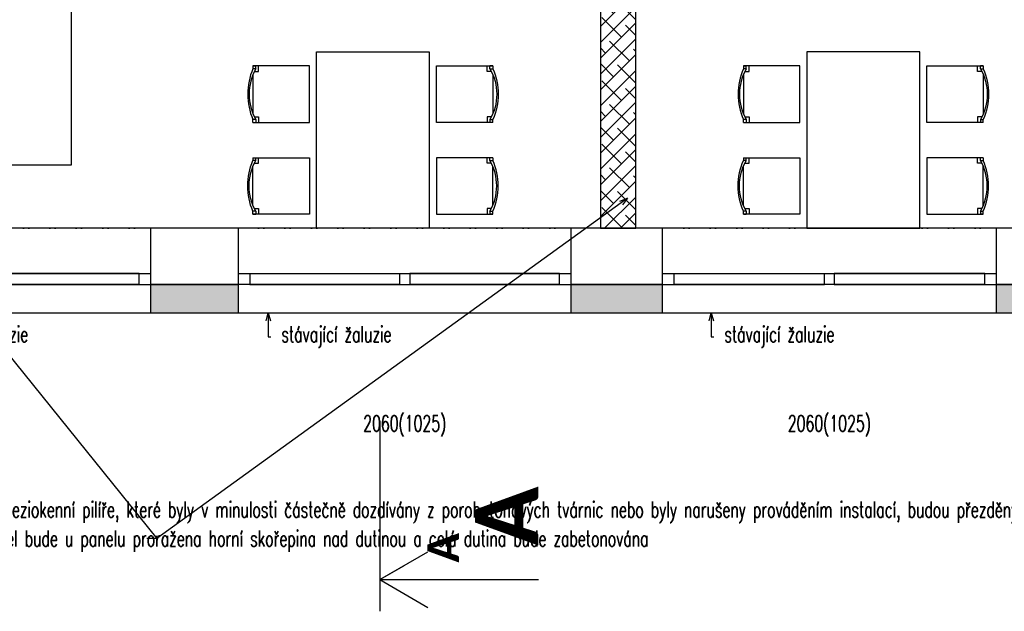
# Model space of a CAD drawing. Header units: millimetres. Extents: x -239306 to 235396, y -2942 to 28189.
# Tile 18 of 37: x 25818 to 32797, y 3114 to 7308. Entities that reach past the tile are written whole.
import ezdxf
from ezdxf import colors
from ezdxf.entities.mleader import LeaderData, LeaderLine
from ezdxf.enums import TextEntityAlignment as Align
from ezdxf.math import Vec2, Vec3

# ---------------------------------------------------------------- set-up
doc = ezdxf.new("R2010")
doc.units = ezdxf.units.MM
doc.header["$LTSCALE"] = 300
doc.linetypes.add('DASHDOTX2', pattern=[2, 1, -0.5, 0, -0.5])
doc.linetypes.add('DIVIDE2', pattern=[0.625, 0.25, -0.125, 0, -0.125, 0, -0.125])
for name, color, linetype in [('A-Dimline-D', 221, 'Continuous'), ('A-Dimline-D @ 50', 221, 'Continuous'), ('A-Furniture-G', 10, 'Continuous'), ('A-SectMark-T', 243, 'Continuous'), ('A-SectMark-T @ 100', 243, 'Continuous'), ('A-SectMark-T @ 50', 243, 'Continuous'), ('A-Wall-Abov', 32, 'DIVIDE2'), ('A-Wall-Blow', 30, 'Continuous'), ('A-Wall-Comp', 22, 'Continuous'), ('A-Wall-G', 50, 'Continuous'), ('A-Wall-Patt', 12, 'Continuous'), ('A-Window-G', 92, 'Continuous'), ('A-WindowAssy-G', 102, 'Continuous')]:
    doc.layers.add(name, color=color, linetype=linetype)
doc.styles.get("Standard").update_dxf_attribs({"font": 'simplex.shx', "width": 0.65})
doc.styles.add('TableHeader', font='calibrib.ttf')

# ---------------------------------------------------------------- blocks, each defined once
blk = doc.blocks.new('WindoWHSH')
at = {"width": 0.65}
blk.add_attdef('WindowST:HSH', text='', height=1, dxfattribs=at).set_placement((0, -0.4), align=Align.TOP_CENTER)
blk = doc.blocks.new('_Open30')
at = {"color": 0, "lineweight": -2}
for p, q in [((-1, 0.27), (0, 0)), ((0, 0), (-1, -0.27)), ((0, 0), (-1, 0))]:
    blk.add_line(p, q, dxfattribs=at)
blk = doc.blocks.new('*U15')
at = {"linetype": 'DASHDOTX2'}
blk.add_lwpolyline([(2.5, 0), (-0.5, 0)], dxfattribs=at)
at = {"linetype": 'Continuous'}
for points in [[(0, 0), (-0.438, -0.758)], [(0, 0), (0, -2.5)], [(0, 0), (0.438, -0.758)]]:
    blk.add_lwpolyline(points, dxfattribs=at)
at = {"linetype": 'Continuous', "style": 'TableHeader'}
blk.add_attdef('OZNACENIREZU', text='', height=1, dxfattribs=at).set_placement((1, -2), align=Align.MIDDLE_CENTER)
blk = doc.blocks.new('*U85')
at = {"layer": 'A-SectMark-T @ 100', "xscale": 450, "yscale": 450, "zscale": 450, "rotation": 90}
blk.add_blockref('*U15', (28370.2, 3339.3), dxfattribs=at).add_auto_attribs({'OZNACENIREZU': 'A'})
at = {"layer": 'A-SectMark-T @ 50', "xscale": 225, "yscale": 225, "zscale": 225, "rotation": 90}
blk.add_blockref('*U15', (28370.2, 3339.3), dxfattribs=at).add_auto_attribs({'OZNACENIREZU': 'A'})
blk = doc.blocks.new('dvojsklo')
at = {"color": 0, "linetype": 'ByBlock'}
for p, q in [((500, 25), (-500, 25)), ((-500, -25), (500, -25))]:
    blk.add_line(p, q, dxfattribs=at)
blk = doc.blocks.new('M_DFURN_BED_3D DOUBLE BED_P')
at = {"color": 0, "linetype": 'ByBlock', "lineweight": -2}
blk.add_line((0.1696, 0.5), (0.1696, -0.1712), dxfattribs=at)
for points in [[(0, -0.5), (1, -0.5), (1, 0.5), (0, 0.5)], [(0.1696, -0.1712), (0.4984, -0.1712), (0.4984, -0.5)]]:
    blk.add_lwpolyline(points, close=True, dxfattribs=at)
for points in [[(0.334, -0.1712), (0.334, 0.5)], [(0.1696, 0.3998), (0.0277, 0.3998), (0.0277, 0.0549), (0.1696, 0.0549)], [(0.2153, -0.2178), (0.2153, -0.4019), (0.0277, -0.4019), (0.0277, -0.0221), (0.1696, -0.0221)]]:
    blk.add_lwpolyline(points, dxfattribs=at)
at = {"layer": 'DEFPOINTS', "color": 0, "linetype": 'ByBlock', "lineweight": -2}
for p in [(0, 0.5), (1, 0), (0, -0.5)]:
    blk.add_point(p, dxfattribs=at)
blk = doc.blocks.new('SYMBOL_Table_3_2D')
blk.add_lwpolyline([(-0.625, 0.4), (0.625, 0.4), (0.625, -0.4), (-0.625, -0.4), (-0.625, 0.4)])
blk = doc.blocks.new('SYMBOL_Chair_1_2D')
at = {"extrusion": (-1, 1.22461e-16, -3.67382e-16)}
for p, q in [((-0.4, 0.2), (-0.4, 0.18)), ((-0.4, -0.2), (-0.4, -0.18))]:
    blk.add_line(p, q, dxfattribs=at)
at = {"extrusion": (-2.44921e-16, 1, 0)}
blk.add_line((-0.4, 0.2), (-0.38, 0.2), dxfattribs=at)
for p, q in [((-0.4, 0.2), (-0.4, 0.18)), ((-0.4, 0.2), (-0.38, 0.2)), ((0, 0.2), (-0.4, 0.2)), ((-0.38, 0.18), (-0.4, 0.18)), ((-0.3906, 0.16), (-0.36, 0.16)), ((-0.38, 0.18), (-0.38, 0.2)), ((0, -0.2), (0, 0.2)), ((-0.4, 0.139), (-0.4, -0.139)), ((-0.38, -0.18), (-0.4, -0.18)), ((-0.4, -0.2), (-0.4, -0.18)), ((-0.4, -0.2), (-0.38, -0.2)), ((-0.4, -0.2), (0, -0.2)), ((-0.3906, -0.16), (-0.36, -0.16)), ((-0.38, -0.18), (-0.38, -0.2))]:
    blk.add_line(p, q)
at = {"extrusion": (4.28077e-17, -0.998752, 0.049938)}
blk.add_line((-0.38, 0.18), (-0.4, 0.18), dxfattribs=at)
blk.add_line((-0.38, 0.18), (-0.4, 0.18), dxfattribs=at)
at = {"extrusion": (0.998752, 2.44616e-16, 0.049938)}
blk.add_line((-0.38, 0.18), (-0.38, 0.2), dxfattribs=at)
at = {"extrusion": (0.998752, 1.22308e-16, 0.049938)}
blk.add_line((-0.36, 0.16), (-0.36, 0.2), dxfattribs=at)
at = {"extrusion": (-7.95001e-17, 0.998752, 0.049938)}
blk.add_line((-0.38, -0.18), (-0.4, -0.18), dxfattribs=at)
at = {"extrusion": (-1.83691e-16, -1, 0)}
blk.add_line((-0.4, -0.2), (-0.38, -0.2), dxfattribs=at)
at = {"extrusion": (0.998752, -1.22308e-16, 0.049938)}
for p, q in [((-0.38, -0.18), (-0.38, -0.2)), ((-0.36, -0.16), (-0.36, -0.2))]:
    blk.add_line(p, q, dxfattribs=at)
for centre, radius, start, end in [((0.013, 0), 0.4505, 156.44981, 203.55019), ((-0.0629, 0), 0.3647, 150.42038, 209.57504)]:
    blk.add_arc(centre, radius, start, end)

msp = doc.modelspace()

# ---------------------------------------------------------------- hatches: boundary and pattern name
at = {"layer": 'A-Wall-Patt', "linetype": 'Continuous', "lineweight": -3}
h = msp.add_hatch(dxfattribs=at)
h.set_pattern_fill('ANSI38', color=254, scale=25, style=0)
h.paths.add_polyline_path([(30185, 9580), (29935, 9580), (29935, 5830), (30185, 5830)], flags=0)
h.paths.add_polyline_path([(29935, 9580), (30185, 9580), (30185, 10740), (29935, 10740)], flags=0)
h = msp.add_hatch(dxfattribs=at)
h.set_pattern_fill('HONEY', color=254, scale=15, style=0)
h.paths.add_polyline_path([(11725, 5430), (11725, 5230), (12360, 5230), (12360, 5430)], flags=0)
h.paths.add_polyline_path([(9370, 5230), (9370, 5430), (8800, 5430), (8600, 5230)], flags=0)
h.paths.add_polyline_path([(17735, 5430), (17735, 5230), (18390, 5230), (18390, 5430)], flags=0)
h.paths.add_polyline_path([(15365, 5230), (15365, 5430), (14730, 5430), (14730, 5230)], flags=0)
h.paths.add_polyline_path([(23740, 5430), (23740, 5230), (24360, 5230), (24360, 5430)], flags=0)
h.paths.add_polyline_path([(21380, 5230), (21380, 5430), (20750, 5430), (20750, 5230)], flags=0)
h.paths.add_polyline_path([(29725, 5430), (29725, 5230), (30375, 5230), (30375, 5430)], flags=0)
h.paths.add_polyline_path([(27370, 5230), (27370, 5430), (26745, 5430), (26745, 5230)], flags=0)
h.paths.add_polyline_path([(41770, 5430), (41770, 5230), (42570, 5230), (42570, 5430)], flags=0)
h.paths.add_polyline_path([(39385, 5230), (39385, 5430), (38755, 5430), (38755, 5230)], flags=0)
h.paths.add_polyline_path([(36350, 5230), (36350, 5430), (35695, 5430), (35695, 5230)], flags=0)
h.paths.add_polyline_path([(33340, 5230), (33340, 5430), (32740, 5430), (32740, 5230)], flags=0)

# ---------------------------------------------------------------- linework, layer by layer
at = {"layer": 'A-Wall-Abov', "linetype": 'DIVIDE2', "lineweight": -3}
for p, q in [((26745, 5830), (24360, 5830)), ((29725, 5830), (27370, 5830)), ((32740, 5830), (30375, 5830)), ((24360, 5230), (26745, 5230)), ((27370, 5230), (29725, 5230)), ((30375, 5230), (32740, 5230))]:
    msp.add_line(p, q, dxfattribs=at)
at = {"layer": 'A-Wall-Blow', "linetype": 'Continuous', "lineweight": -3}
for p, q in [((26745, 5830), (24360, 5830)), ((29725, 5830), (27370, 5830)), ((32740, 5830), (30375, 5830)), ((24360, 5230), (26745, 5230)), ((27370, 5230), (29725, 5230)), ((30375, 5230), (32740, 5230))]:
    msp.add_line(p, q, dxfattribs=at)
at = {"layer": 'A-Wall-Comp', "linetype": 'Continuous', "lineweight": -3}
for p, q in [((30185, 5830), (29935, 5830)), ((29935, 5830), (30185, 5830)), ((26745, 5430), (27370, 5430)), ((27370, 5430), (26745, 5430)), ((29725, 5430), (30375, 5430)), ((30375, 5430), (29725, 5430)), ((32740, 5430), (33340, 5430)), ((33340, 5430), (32740, 5430))]:
    msp.add_line(p, q, dxfattribs=at)
at = {"layer": 'A-Wall-G', "linetype": 'Continuous', "lineweight": -3}
for p, q in [((29935, 9580), (29935, 5830)), ((30185, 5830), (30185, 9580)), ((27370, 5830), (26745, 5830)), ((26745, 5830), (26745, 5230)), ((27370, 5230), (27370, 5830)), ((29935, 5830), (29725, 5830)), ((29725, 5830), (29725, 5230)), ((30375, 5830), (30185, 5830)), ((30375, 5230), (30375, 5830)), ((33340, 5830), (32740, 5830)), ((32740, 5830), (32740, 5230)), ((26745, 5230), (27370, 5230)), ((29725, 5230), (30375, 5230)), ((32740, 5230), (33340, 5230))]:
    msp.add_line(p, q, dxfattribs=at)
at = {"layer": 'A-WindowAssy-G', "linetype": 'Continuous', "lineweight": -3}
for p, q in [((25587.5, 5510), (26745, 5510)), ((26665, 5430), (26665, 5510)), ((26745, 5510), (26745, 5430)), ((27370, 5430), (27370, 5510)), ((27370, 5510), (27450, 5510)), ((27450, 5510), (27450, 5430)), ((27450, 5510), (28512.5, 5510)), ((28512.5, 5510), (29725, 5510)), ((28512.5, 5430), (28512.5, 5510)), ((28582.5, 5510), (28582.5, 5430)), ((29645, 5430), (29645, 5510)), ((29725, 5510), (29725, 5430)), ((30375, 5430), (30375, 5510)), ((30375, 5510), (31522.5, 5510)), ((30455, 5510), (30455, 5430)), ((31522.5, 5430), (31522.5, 5510)), ((31522.5, 5510), (31592.5, 5510)), ((31592.5, 5510), (32740, 5510)), ((31592.5, 5510), (31592.5, 5430)), ((32660, 5430), (32660, 5510)), ((32740, 5510), (32740, 5430)), ((25587.5, 5430), (26745, 5430)), ((27450, 5430), (27370, 5430)), ((27450, 5430), (28512.5, 5430)), ((28512.5, 5430), (29725, 5430)), ((30375, 5430), (31522.5, 5430)), ((31592.5, 5430), (31522.5, 5430)), ((31592.5, 5430), (32740, 5430))]:
    msp.add_line(p, q, dxfattribs=at)

# ---------------------------------------------------------------- block references
at = {"layer": 'A-Dimline-D @ 50', "linetype": 'Continuous', "lineweight": -3, "xscale": 112.5, "yscale": 112.5, "zscale": 112.5}
for p in [(28547.5, 4547.4), (31557.5, 4547.4)]:
    msp.add_blockref('WindoWHSH', p, dxfattribs=at).add_auto_attribs({'WindowST:HSH': '2060(1025)'})
at = {"layer": 'A-Furniture-G', "linetype": 'Continuous', "lineweight": -3}
for name, p, xscale, yscale, zscale in [('M_DFURN_BED_3D DOUBLE BED_P', (24185, 7030), 2000, 1500, 550), ('SYMBOL_Chair_1_2D', (27871.7, 6780), 1000, 1000, 1000), ('SYMBOL_Chair_1_2D', (31348.3, 6780), 1000, 1000, 1000)]:
    msp.add_blockref(name, p, dxfattribs=dict(at, xscale=xscale, yscale=yscale, zscale=zscale))
at = {"layer": 'A-Furniture-G', "linetype": 'Continuous', "lineweight": -3, "xscale": 1000, "yscale": 1000, "zscale": 1000}
for name, p, rotation in [('SYMBOL_Table_3_2D', (28321.7, 6455), 270), ('SYMBOL_Chair_1_2D', (28771.7, 6130), 180), ('SYMBOL_Chair_1_2D', (32248.3, 6130), 180)]:
    msp.add_blockref(name, p, dxfattribs=dict(at, rotation=rotation))
at = {"layer": 'A-Furniture-G', "linetype": 'Continuous', "lineweight": -3, "extrusion": (0, 0, -1), "xscale": 1000, "yscale": 1000, "zscale": -1000}
for name, p, rotation in [('SYMBOL_Table_3_2D', (-31798.3, 6455), 270), ('SYMBOL_Chair_1_2D', (-27871.7, 6130), 180), ('SYMBOL_Chair_1_2D', (-31348.3, 6130), 180)]:
    msp.add_blockref(name, p, dxfattribs=dict(at, rotation=rotation))
for p in [(-28771.7, 6780), (-32248.3, 6780)]:
    msp.add_blockref('SYMBOL_Chair_1_2D', p, dxfattribs=at)
at = {"layer": 'A-SectMark-T'}
msp.add_blockref('*U85', (0, 0), dxfattribs=at)
at = {"layer": 'A-Window-G', "linetype": 'Continuous', "lineweight": -3, "yscale": 1.6}
for p, xscale in [((26126.2, 5470, 1025), 1.0775), ((29113.8, 5470, 1025), 1.0625)]:
    msp.add_blockref('dvojsklo', p, dxfattribs=dict(at, xscale=xscale))
at = {"layer": 'A-Window-G', "linetype": 'Continuous', "lineweight": -3, "extrusion": (0, 0, -1), "yscale": 1.6, "zscale": -1}
for p, xscale in [((-26126.2, 5470, -1025), 1.0775), ((-27981.2, 5470, -1025), 1.0625), ((-27981.2, 5470, -1025), 1.0625), ((-29113.8, 5470, -1025), 1.0625)]:
    msp.add_blockref('dvojsklo', p, dxfattribs=dict(at, xscale=xscale))
at = {"layer": 'A-Window-G', "linetype": 'Continuous', "lineweight": -3, "extrusion": (0, 0, -1), "xscale": 1.0675, "yscale": 1.6, "zscale": -1, "rotation": 8.537736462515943e-07}
for p in [(-30988.8, 5470, -1025), (-30988.8, 5470, -1025), (-32126.2, 5470, -1025)]:
    msp.add_blockref('dvojsklo', p, dxfattribs=at)
at = {"layer": 'A-Window-G', "linetype": 'Continuous', "lineweight": -3, "xscale": 1.0675, "yscale": 1.6, "rotation": 359.9999991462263}
msp.add_blockref('dvojsklo', (32126.2, 5470, 1025), dxfattribs=at)

# ---------------------------------------------------------------- leaders
at = {"layer": 'A-Dimline-D'}
ml = msp.add_multileader_mtext('Standard', dxfattribs=at)
ml.set_content('v místě uložení nové zdi na stávající panel bude u panelu proražena horní skořepina nad dutinou a celá dutina bude zabetonována', color=256)
ml.set_leader_properties()
ml.set_arrow_properties(name='OPEN30')
ml.build(insert=Vec2(0, 0))
ml.multileader.update_dxf_attribs({"dogleg_length": 0.36, "arrow_head_size": 56.2, "scale": 50})
ctx = ml.context
ctx.base_point, ctx.scale, ctx.char_height, ctx.arrow_head_size, ctx.landing_gap_size, ctx.plane_origin = Vec3(14520.2, 3837.1), 50, 112.5, 56.2, 75, Vec3(21693.7, 7887)
notes = []
notes.append((ctx, [(1, (1, 1, 0), (17728.1, 3837.1), (-1, 0), 70.2, [(2, [(12044.2, 6978.1)], 0, []), (3, [(18084, 6042)], 0, [])])]))
ctx.mtext.insert, ctx.mtext.width, ctx.mtext.flow_direction = Vec3(14595.2, 3893.4), 3066.092, 5
ml = msp.add_multileader_mtext('Standard', dxfattribs=at)
ml.set_content('v místě uložení nové zdi na stávající panel bude u panelu proražena horní skořepina nad dutinou a celá dutina bude zabetonována', color=256)
ml.set_leader_properties()
ml.set_arrow_properties(name='OPEN30')
ml.build(insert=Vec2(0, 0))
ml.multileader.update_dxf_attribs({"dogleg_length": 0.36, "arrow_head_size": 56.2, "scale": 50})
ctx = ml.context
ctx.base_point, ctx.scale, ctx.char_height, ctx.arrow_head_size, ctx.landing_gap_size, ctx.plane_origin = Vec3(23581.9, 3630.4), 50, 112.5, 56.2, 75, Vec3(33736.9, 7887)
notes.append((ctx, [(1, (1, 1, 0), (26789.8, 3630.4), (-1, 0), 70.2, [(2, [(24087.4, 6978.1)], 0, []), (3, [(30127.2, 6042)], 0, [])])]))
ctx.mtext.insert, ctx.mtext.width, ctx.mtext.flow_direction = Vec3(23656.9, 3686.7), 3066.092, 5
ml = msp.add_multileader_mtext('Standard', dxfattribs=at)
ml.set_content('Meziokenní pilíře, které byly v minulosti částečně dozdívány z porobetonových tvárnic nebo byly narušeny prováděním instalací, budou přezděny z betonových cihel nebo z plných pálených cihel. Před přezděním bude provedeno podepření stropů v místě u pilíře.', color=256)
ml.set_leader_properties()
ml.set_arrow_properties(name='OPEN30')
ml.build(insert=Vec2(0, 0))
ml.multileader.update_dxf_attribs({"dogleg_length": 0.36, "arrow_head_size": 56.2, "scale": 50})
ctx = ml.context
ctx.base_point, ctx.scale, ctx.char_height, ctx.arrow_head_size, ctx.landing_gap_size, ctx.plane_origin = Vec3(34237.9, 3817.1), 50, 112.5, 56.2, 75, Vec3(38883.9, 5523.5)
ctx.text_align_type = 2
notes.append((ctx, [(0, (1, 1, 0), (38883.9, 3817.1), (-1, 0), 18, [(0, [(38883.9, 5523.5)], 0, [])])]))
ctx.mtext.insert, ctx.mtext.width, ctx.mtext.alignment, ctx.mtext.flow_direction = Vec3(38790.9, 3892.1), 4539.9, 3, 5
ml = msp.add_multileader_mtext('Standard', dxfattribs=at)
ml.set_content('stávající žaluzie', color=256)
ml.set_leader_properties()
ml.set_arrow_properties(name='OPEN30')
ml.build(insert=Vec2(0, 0))
ml.multileader.update_dxf_attribs({"dogleg_length": 0.36, "arrow_head_size": 56.2, "scale": 50})
ctx = ml.context
ctx.base_point, ctx.scale, ctx.char_height, ctx.arrow_head_size, ctx.landing_gap_size, ctx.plane_origin = Vec3(25023.1, 5059.9), 50, 112.5, 56.2, 75, Vec3(25005.1, 5230)
notes.append((ctx, [(0, (1, 1, 0), (25005.1, 5059.9), (1, 0), 18, [(0, [(25005.1, 5230)], 0, [])])]))
ctx.mtext.insert, ctx.mtext.flow_direction = Vec3(25098.1, 5134.9), 5
ml = msp.add_multileader_mtext('Standard', dxfattribs=at)
ml.set_content('stávající žaluzie', color=256)
ml.set_leader_properties()
ml.set_arrow_properties(name='OPEN30')
ml.build(insert=Vec2(0, 0))
ml.multileader.update_dxf_attribs({"dogleg_length": 0.36, "arrow_head_size": 56.2, "scale": 50})
ctx = ml.context
ctx.base_point, ctx.scale, ctx.char_height, ctx.arrow_head_size, ctx.landing_gap_size, ctx.plane_origin = Vec3(27598.3, 5059.9), 50, 112.5, 56.2, 75, Vec3(27580.3, 5230)
notes.append((ctx, [(0, (1, 1, 0), (27580.3, 5059.9), (1, 0), 18, [(0, [(27580.3, 5230)], 0, [])])]))
ctx.mtext.insert, ctx.mtext.flow_direction = Vec3(27673.3, 5134.9), 5
ml = msp.add_multileader_mtext('Standard', dxfattribs=at)
ml.set_content('stávající žaluzie', color=256)
ml.set_leader_properties()
ml.set_arrow_properties(name='OPEN30')
ml.build(insert=Vec2(0, 0))
ml.multileader.update_dxf_attribs({"dogleg_length": 0.36, "arrow_head_size": 56.2, "scale": 50})
ctx = ml.context
ctx.base_point, ctx.scale, ctx.char_height, ctx.arrow_head_size, ctx.landing_gap_size, ctx.plane_origin = Vec3(30738.4, 5059.9), 50, 112.5, 56.2, 75, Vec3(30720.4, 5230)
notes.append((ctx, [(0, (1, 1, 0), (30720.4, 5059.9), (1, 0), 18, [(0, [(30720.4, 5230)], 0, [])])]))
ctx.mtext.insert, ctx.mtext.flow_direction = Vec3(30813.4, 5134.9), 5
for ctx, leaders in notes:
    for number, flags, end, landing, length, lines in leaders:
        leader = LeaderData()
        leader.index, (leader.has_last_leader_line, leader.has_dogleg_vector, leader.attachment_direction) = number, flags
        leader.last_leader_point, leader.dogleg_vector, leader.dogleg_length = Vec3(end), Vec3(landing), length
        for number, points, colour, breaks in lines:
            line = LeaderLine()
            line.index, line.vertices, line.color, line.breaks = number, Vec3.list(points), colors.encode_raw_color(colour), breaks
            leader.lines.append(line)
        ctx.leaders.append(leader)

doc.saveas('drawing.dxf')
